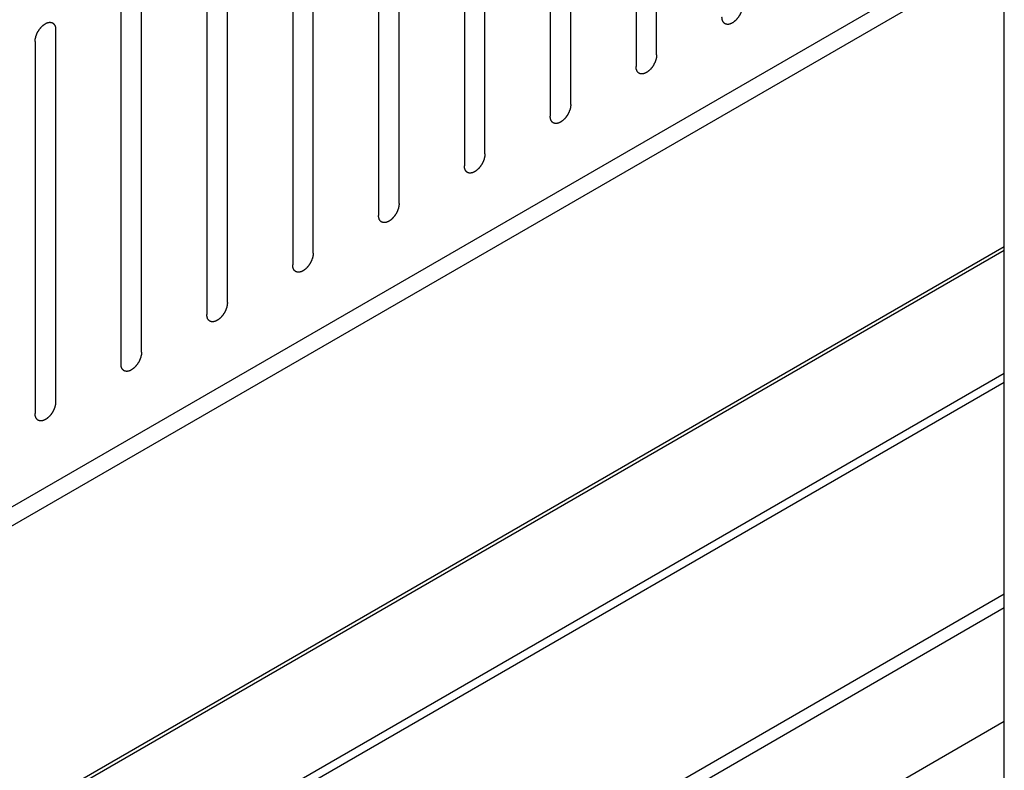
# Model space of a CAD drawing. Header units: inches. Extents: x 5 to 265, y 5 to 171.
# Tile 29 of 212: x 192.47 to 195, y 75.47 to 77.4. Entities that reach past the tile are written whole.
import ezdxf

# ---------------------------------------------------------------- set-up
doc = ezdxf.new("R2010")
doc.units = ezdxf.units.IN
doc.header["$LTSCALE"] = 14.96
doc.header["$MEASUREMENT"] = 0
doc.layers.get('0').update_dxf_attribs({"linetype": 'CONTINUOUS'})
doc.layers.add('03_ALL_AXES', color=7, linetype='CONTINUOUS')

msp = doc.modelspace()

# ---------------------------------------------------------------- linework, layer by layer
at = {"color": 7, "linetype": 'Continuous'}
for p, q in [((195.0046, 60.5139), (195.0046, 123.458)), ((194.1084, 77.3121), (194.1084, 78.2715)), ((194.0554, 78.2409), (194.0554, 77.2815)), ((193.8871, 77.1843), (193.8871, 78.1437)), ((193.8341, 78.1131), (193.8341, 77.1537)), ((193.6658, 77.0565), (193.6658, 78.0159)), ((193.6128, 77.9853), (193.6128, 77.0259)), ((193.4445, 76.9287), (193.4445, 77.8881)), ((193.3914, 77.8575), (193.3914, 76.8981)), ((193.2231, 76.801), (193.2231, 77.7603)), ((193.1701, 77.7297), (193.1701, 76.7703)), ((190.5337, 75.0429), (195.0046, 77.6241)), ((193.0018, 76.6732), (193.0018, 77.6326)), ((192.9488, 77.6019), (192.9488, 76.6426)), ((190.5337, 74.9939), (195.0046, 77.5751)), ((192.7805, 76.5454), (192.7805, 77.5048)), ((192.7275, 77.4742), (192.7275, 76.5148)), ((192.5592, 76.4176), (192.5592, 77.377)), ((192.5061, 77.3464), (192.5061, 76.387)), ((190.5337, 74.2366), (195.0046, 76.8179)), ((190.5337, 74.2268), (195.0046, 76.8081)), ((190.5337, 73.9103), (195.0046, 76.4915)), ((190.5337, 73.8872), (195.0046, 76.4685)), ((190.5337, 73.3411), (195.0046, 75.9224)), ((190.5337, 73.3057), (195.0046, 75.887))]:
    msp.add_line(p, q, dxfattribs=at)
for points in [[(194.3298, 77.4399), (194.3297, 77.4393), (194.3296, 77.4383), (194.3295, 77.4367), (194.3294, 77.4354), (194.3293, 77.4345), (194.3293, 77.434), (194.3293, 77.4336), (194.3292, 77.4332), (194.329, 77.4327), (194.3288, 77.4317), (194.3285, 77.4303), (194.3282, 77.429), (194.328, 77.428), (194.3278, 77.4274), (194.3278, 77.427), (194.3276, 77.4266), (194.3274, 77.4261), (194.327, 77.4251), (194.3265, 77.4237), (194.326, 77.4223), (194.3257, 77.4213), (194.3255, 77.4208), (194.3253, 77.4204), (194.3251, 77.4199), (194.3248, 77.4194), (194.3243, 77.4184), (194.3237, 77.417), (194.323, 77.4157), (194.3225, 77.4147), (194.3222, 77.4141), (194.322, 77.4137), (194.3217, 77.4133), (194.3214, 77.4128), (194.3208, 77.4119), (194.32, 77.4107), (194.3192, 77.4094), (194.3186, 77.4085), (194.3182, 77.408), (194.318, 77.4076), (194.3177, 77.4073), (194.3173, 77.4068), (194.3167, 77.406), (194.3157, 77.4049), (194.3148, 77.4038), (194.3141, 77.403), (194.3137, 77.4025), (194.3134, 77.4022), (194.3131, 77.4019), (194.3127, 77.4015), (194.312, 77.4008), (194.311, 77.3999), (194.3099, 77.3989), (194.3092, 77.3982), (194.3088, 77.3979), (194.3085, 77.3975), (194.3082, 77.3973), (194.3077, 77.397), (194.3069, 77.3965), (194.3059, 77.3957), (194.3048, 77.395), (194.304, 77.3945), (194.3036, 77.3942), (194.3032, 77.3939), (194.3029, 77.3938), (194.3025, 77.3936), (194.3017, 77.3932), (194.3007, 77.3927), (194.2996, 77.3922), (194.2988, 77.3919), (194.2984, 77.3917), (194.2981, 77.3915), (194.2978, 77.3915), (194.2974, 77.3914), (194.2966, 77.3912), (194.2956, 77.391), (194.2946, 77.3907), (194.2939, 77.3906), (194.2934, 77.3905), (194.2931, 77.3904), (194.2928, 77.3904), (194.2925, 77.3904), (194.2918, 77.3905), (194.2908, 77.3905), (194.2899, 77.3905), (194.2892, 77.3905), (194.2889, 77.3906), (194.2886, 77.3906), (194.2883, 77.3907), (194.288, 77.3908), (194.2874, 77.391), (194.2865, 77.3913), (194.2857, 77.3916), (194.2851, 77.3919), (194.2847, 77.392), (194.2845, 77.3921), (194.2843, 77.3922), (194.284, 77.3925), (194.2835, 77.3929), (194.2828, 77.3934), (194.2822, 77.394), (194.2817, 77.3944), (194.2814, 77.3946), (194.2812, 77.3948), (194.2811, 77.395), (194.2808, 77.3954), (194.2805, 77.3959), (194.28, 77.3967), (194.2795, 77.3975), (194.2791, 77.3981), (194.2789, 77.3984), (194.2787, 77.3986), (194.2787, 77.399), (194.2785, 77.3994), (194.2783, 77.4001), (194.278, 77.4011), (194.2777, 77.4021), (194.2775, 77.4028), (194.2773, 77.4032), (194.2772, 77.4035), (194.2772, 77.4039), (194.2772, 77.4043), (194.2771, 77.4052), (194.277, 77.4064), (194.2769, 77.4078), (194.2768, 77.4088), (194.2767, 77.4092)], [(192.5061, 77.3464), (192.5062, 77.3469), (192.5063, 77.3479), (192.5064, 77.3495), (192.5065, 77.3508), (192.5066, 77.3517), (192.5066, 77.3522), (192.5066, 77.3526), (192.5067, 77.353), (192.5069, 77.3536), (192.5071, 77.3545), (192.5074, 77.3559), (192.5077, 77.3573), (192.5079, 77.3583), (192.508, 77.3588), (192.5081, 77.3592), (192.5083, 77.3596), (192.5085, 77.3602), (192.5088, 77.3612), (192.5093, 77.3626), (192.5099, 77.3639), (192.5102, 77.3649), (192.5104, 77.3655), (192.5105, 77.3659), (192.5108, 77.3663), (192.511, 77.3669), (192.5115, 77.3678), (192.5122, 77.3692), (192.5129, 77.3706), (192.5134, 77.3716), (192.5137, 77.3721), (192.5139, 77.3725), (192.5142, 77.3729), (192.5145, 77.3734), (192.5151, 77.3743), (192.5159, 77.3756), (192.5167, 77.3768), (192.5173, 77.3777), (192.5177, 77.3782), (192.5179, 77.3786), (192.5182, 77.379), (192.5186, 77.3794), (192.5192, 77.3802), (192.5202, 77.3814), (192.5211, 77.3825), (192.5218, 77.3833), (192.5222, 77.3837), (192.5225, 77.3841), (192.5228, 77.3844), (192.5232, 77.3848), (192.5239, 77.3854), (192.5249, 77.3864), (192.526, 77.3873), (192.5267, 77.388), (192.5271, 77.3884), (192.5274, 77.3887), (192.5277, 77.3889), (192.5282, 77.3892), (192.5289, 77.3897), (192.53, 77.3905), (192.5311, 77.3913), (192.5319, 77.3918), (192.5323, 77.3921), (192.5327, 77.3923), (192.533, 77.3925), (192.5334, 77.3927), (192.5342, 77.393), (192.5352, 77.3935), (192.5363, 77.394), (192.537, 77.3944), (192.5375, 77.3946), (192.5378, 77.3947), (192.5381, 77.3948), (192.5385, 77.3949), (192.5392, 77.395), (192.5403, 77.3953), (192.5413, 77.3955), (192.542, 77.3957), (192.5424, 77.3958), (192.5428, 77.3959), (192.543, 77.3958), (192.5434, 77.3958), (192.5441, 77.3958), (192.545, 77.3958), (192.546, 77.3957), (192.5467, 77.3957), (192.547, 77.3957), (192.5473, 77.3957), (192.5476, 77.3956), (192.5479, 77.3955), (192.5485, 77.3952), (192.5494, 77.3949), (192.5502, 77.3946), (192.5508, 77.3944), (192.5511, 77.3943), (192.5514, 77.3942), (192.5516, 77.394), (192.5519, 77.3938), (192.5524, 77.3934), (192.553, 77.3928), (192.5537, 77.3922), (192.5542, 77.3919), (192.5545, 77.3916), (192.5547, 77.3915), (192.5548, 77.3912), (192.555, 77.3909), (192.5554, 77.3903), (192.5559, 77.3895), (192.5564, 77.3887), (192.5568, 77.3882), (192.557, 77.3878), (192.5571, 77.3876), (192.5572, 77.3873), (192.5574, 77.3869), (192.5576, 77.3862), (192.5579, 77.3852), (192.5582, 77.3842), (192.5584, 77.3835), (192.5585, 77.3831), (192.5587, 77.3828), (192.5587, 77.3824), (192.5587, 77.3819), (192.5588, 77.3811), (192.5589, 77.3799), (192.559, 77.3784), (192.5591, 77.3775), (192.5592, 77.377)], [(194.1084, 77.3121), (194.1084, 77.3116), (194.1083, 77.3105), (194.1082, 77.309), (194.1081, 77.3077), (194.108, 77.3068), (194.108, 77.3062), (194.1079, 77.3058), (194.1078, 77.3054), (194.1077, 77.3049), (194.1075, 77.3039), (194.1072, 77.3025), (194.1069, 77.3012), (194.1067, 77.3002), (194.1065, 77.2997), (194.1064, 77.2993), (194.1063, 77.2988), (194.1061, 77.2983), (194.1057, 77.2973), (194.1052, 77.2959), (194.1047, 77.2945), (194.1044, 77.2936), (194.1041, 77.293), (194.104, 77.2926), (194.1038, 77.2922), (194.1035, 77.2916), (194.103, 77.2906), (194.1023, 77.2893), (194.1016, 77.2879), (194.1012, 77.2869), (194.1009, 77.2864), (194.1007, 77.2859), (194.1004, 77.2856), (194.1001, 77.2851), (194.0995, 77.2842), (194.0987, 77.2829), (194.0978, 77.2816), (194.0972, 77.2807), (194.0969, 77.2802), (194.0967, 77.2798), (194.0964, 77.2795), (194.096, 77.279), (194.0953, 77.2783), (194.0944, 77.2771), (194.0934, 77.276), (194.0928, 77.2752), (194.0924, 77.2747), (194.0921, 77.2744), (194.0918, 77.2741), (194.0914, 77.2737), (194.0907, 77.273), (194.0896, 77.2721), (194.0886, 77.2711), (194.0879, 77.2704), (194.0875, 77.2701), (194.0872, 77.2698), (194.0868, 77.2696), (194.0864, 77.2692), (194.0856, 77.2687), (194.0845, 77.268), (194.0834, 77.2672), (194.0827, 77.2667), (194.0822, 77.2664), (194.0819, 77.2661), (194.0816, 77.266), (194.0812, 77.2658), (194.0804, 77.2655), (194.0793, 77.265), (194.0783, 77.2645), (194.0775, 77.2641), (194.0771, 77.2639), (194.0768, 77.2637), (194.0765, 77.2637), (194.076, 77.2636), (194.0753, 77.2634), (194.0743, 77.2632), (194.0733, 77.263), (194.0725, 77.2628), (194.0721, 77.2627), (194.0718, 77.2626), (194.0715, 77.2626), (194.0711, 77.2626), (194.0705, 77.2627), (194.0695, 77.2627), (194.0686, 77.2627), (194.0679, 77.2628), (194.0675, 77.2628), (194.0672, 77.2628), (194.067, 77.2629), (194.0666, 77.263), (194.0661, 77.2632), (194.0652, 77.2635), (194.0644, 77.2639), (194.0638, 77.2641), (194.0634, 77.2642), (194.0632, 77.2643), (194.063, 77.2645), (194.0627, 77.2647), (194.0622, 77.2651), (194.0615, 77.2657), (194.0608, 77.2662), (194.0604, 77.2666), (194.0601, 77.2668), (194.0599, 77.267), (194.0597, 77.2673), (194.0595, 77.2676), (194.0592, 77.2681), (194.0587, 77.2689), (194.0581, 77.2697), (194.0578, 77.2703), (194.0576, 77.2706), (194.0574, 77.2709), (194.0573, 77.2712), (194.0572, 77.2716), (194.057, 77.2723), (194.0567, 77.2733), (194.0564, 77.2743), (194.0561, 77.275), (194.056, 77.2754), (194.0559, 77.2757), (194.0559, 77.2761), (194.0558, 77.2765), (194.0558, 77.2774), (194.0557, 77.2786), (194.0555, 77.28), (194.0554, 77.281), (194.0554, 77.2815)], [(193.8871, 77.1843), (193.8871, 77.1838), (193.887, 77.1827), (193.8869, 77.1812), (193.8867, 77.1799), (193.8867, 77.179), (193.8866, 77.1784), (193.8866, 77.1781), (193.8865, 77.1776), (193.8864, 77.1771), (193.8862, 77.1761), (193.8859, 77.1748), (193.8855, 77.1734), (193.8853, 77.1724), (193.8852, 77.1719), (193.8851, 77.1715), (193.885, 77.1711), (193.8848, 77.1705), (193.8844, 77.1695), (193.8839, 77.1681), (193.8834, 77.1667), (193.883, 77.1658), (193.8828, 77.1652), (193.8827, 77.1648), (193.8825, 77.1644), (193.8822, 77.1638), (193.8817, 77.1629), (193.881, 77.1615), (193.8803, 77.1601), (193.8798, 77.1591), (193.8795, 77.1586), (193.8794, 77.1582), (193.8791, 77.1578), (193.8788, 77.1573), (193.8782, 77.1564), (193.8773, 77.1551), (193.8765, 77.1538), (193.8759, 77.1529), (193.8756, 77.1524), (193.8754, 77.1521), (193.8751, 77.1517), (193.8747, 77.1513), (193.874, 77.1505), (193.8731, 77.1493), (193.8721, 77.1482), (193.8714, 77.1474), (193.8711, 77.1469), (193.8708, 77.1466), (193.8705, 77.1463), (193.8701, 77.1459), (193.8693, 77.1453), (193.8683, 77.1443), (193.8673, 77.1433), (193.8666, 77.1427), (193.8661, 77.1423), (193.8658, 77.142), (193.8655, 77.1418), (193.8651, 77.1415), (193.8643, 77.1409), (193.8632, 77.1402), (193.8621, 77.1394), (193.8614, 77.1389), (193.8609, 77.1386), (193.8606, 77.1383), (193.8603, 77.1382), (193.8598, 77.138), (193.8591, 77.1377), (193.858, 77.1372), (193.8569, 77.1367), (193.8562, 77.1363), (193.8558, 77.1361), (193.8554, 77.136), (193.8551, 77.1359), (193.8547, 77.1358), (193.854, 77.1357), (193.853, 77.1354), (193.8519, 77.1352), (193.8512, 77.135), (193.8508, 77.1349), (193.8505, 77.1348), (193.8502, 77.1349), (193.8498, 77.1349), (193.8492, 77.1349), (193.8482, 77.1349), (193.8473, 77.135), (193.8466, 77.135), (193.8462, 77.135), (193.8459, 77.135), (193.8457, 77.1351), (193.8453, 77.1352), (193.8447, 77.1355), (193.8439, 77.1358), (193.843, 77.1361), (193.8424, 77.1363), (193.8421, 77.1364), (193.8418, 77.1365), (193.8416, 77.1367), (193.8414, 77.1369), (193.8409, 77.1373), (193.8402, 77.1379), (193.8395, 77.1384), (193.839, 77.1388), (193.8388, 77.1391), (193.8385, 77.1392), (193.8384, 77.1395), (193.8382, 77.1398), (193.8378, 77.1404), (193.8373, 77.1412), (193.8368, 77.142), (193.8365, 77.1425), (193.8363, 77.1429), (193.8361, 77.1431), (193.836, 77.1434), (193.8359, 77.1438), (193.8357, 77.1445), (193.8354, 77.1455), (193.835, 77.1465), (193.8348, 77.1472), (193.8347, 77.1476), (193.8346, 77.1479), (193.8346, 77.1483), (193.8345, 77.1488), (193.8344, 77.1496), (193.8343, 77.1508), (193.8342, 77.1522), (193.8341, 77.1532), (193.8341, 77.1537)], [(193.6658, 77.0565), (193.6657, 77.056), (193.6657, 77.055), (193.6655, 77.0534), (193.6654, 77.0521), (193.6654, 77.0512), (193.6653, 77.0507), (193.6653, 77.0503), (193.6652, 77.0499), (193.6651, 77.0493), (193.6648, 77.0484), (193.6645, 77.047), (193.6642, 77.0456), (193.664, 77.0447), (193.6639, 77.0441), (193.6638, 77.0437), (193.6636, 77.0433), (193.6634, 77.0427), (193.6631, 77.0417), (193.6626, 77.0404), (193.6621, 77.039), (193.6617, 77.038), (193.6615, 77.0374), (193.6614, 77.037), (193.6611, 77.0366), (193.6609, 77.036), (193.6604, 77.0351), (193.6597, 77.0337), (193.659, 77.0323), (193.6585, 77.0313), (193.6582, 77.0308), (193.658, 77.0304), (193.6578, 77.03), (193.6574, 77.0295), (193.6568, 77.0286), (193.656, 77.0273), (193.6552, 77.0261), (193.6546, 77.0252), (193.6543, 77.0247), (193.654, 77.0243), (193.6537, 77.0239), (193.6534, 77.0235), (193.6527, 77.0227), (193.6517, 77.0216), (193.6508, 77.0204), (193.6501, 77.0196), (193.6497, 77.0192), (193.6495, 77.0188), (193.6491, 77.0185), (193.6487, 77.0182), (193.648, 77.0175), (193.647, 77.0165), (193.646, 77.0156), (193.6452, 77.0149), (193.6448, 77.0145), (193.6445, 77.0142), (193.6442, 77.014), (193.6437, 77.0137), (193.643, 77.0132), (193.6419, 77.0124), (193.6408, 77.0117), (193.64, 77.0111), (193.6396, 77.0108), (193.6393, 77.0106), (193.6389, 77.0104), (193.6385, 77.0102), (193.6378, 77.0099), (193.6367, 77.0094), (193.6356, 77.0089), (193.6349, 77.0085), (193.6344, 77.0084), (193.6341, 77.0082), (193.6338, 77.0081), (193.6334, 77.008), (193.6327, 77.0079), (193.6316, 77.0076), (193.6306, 77.0074), (193.6299, 77.0072), (193.6295, 77.0071), (193.6292, 77.007), (193.6289, 77.0071), (193.6285, 77.0071), (193.6278, 77.0071), (193.6269, 77.0071), (193.6259, 77.0072), (193.6253, 77.0072), (193.6249, 77.0072), (193.6246, 77.0072), (193.6243, 77.0073), (193.624, 77.0074), (193.6234, 77.0077), (193.6226, 77.008), (193.6217, 77.0083), (193.6211, 77.0085), (193.6208, 77.0086), (193.6205, 77.0087), (193.6203, 77.0089), (193.62, 77.0091), (193.6196, 77.0095), (193.6189, 77.0101), (193.6182, 77.0107), (193.6177, 77.0111), (193.6174, 77.0113), (193.6172, 77.0114), (193.6171, 77.0117), (193.6169, 77.012), (193.6165, 77.0126), (193.616, 77.0134), (193.6155, 77.0142), (193.6151, 77.0147), (193.6149, 77.0151), (193.6148, 77.0153), (193.6147, 77.0156), (193.6146, 77.016), (193.6143, 77.0167), (193.614, 77.0177), (193.6137, 77.0187), (193.6135, 77.0194), (193.6134, 77.0199), (193.6133, 77.0201), (193.6132, 77.0205), (193.6132, 77.021), (193.6131, 77.0218), (193.613, 77.023), (193.6129, 77.0245), (193.6128, 77.0254), (193.6128, 77.0259)], [(193.4445, 76.9287), (193.4444, 76.9282), (193.4443, 76.9272), (193.4442, 76.9256), (193.4441, 76.9243), (193.444, 76.9234), (193.444, 76.9229), (193.444, 76.9225), (193.4439, 76.9221), (193.4437, 76.9215), (193.4435, 76.9206), (193.4432, 76.9192), (193.4429, 76.9178), (193.4427, 76.9169), (193.4425, 76.9163), (193.4425, 76.9159), (193.4423, 76.9155), (193.4421, 76.9149), (193.4417, 76.914), (193.4412, 76.9126), (193.4407, 76.9112), (193.4404, 76.9102), (193.4402, 76.9097), (193.44, 76.9092), (193.4398, 76.9088), (193.4395, 76.9083), (193.4391, 76.9073), (193.4384, 76.9059), (193.4377, 76.9045), (193.4372, 76.9036), (193.4369, 76.903), (193.4367, 76.9026), (193.4364, 76.9022), (193.4361, 76.9017), (193.4355, 76.9008), (193.4347, 76.8996), (193.4339, 76.8983), (193.4333, 76.8974), (193.4329, 76.8969), (193.4327, 76.8965), (193.4324, 76.8962), (193.432, 76.8957), (193.4314, 76.8949), (193.4304, 76.8938), (193.4295, 76.8926), (193.4288, 76.8918), (193.4284, 76.8914), (193.4281, 76.891), (193.4278, 76.8908), (193.4274, 76.8904), (193.4267, 76.8897), (193.4257, 76.8887), (193.4246, 76.8878), (193.4239, 76.8871), (193.4235, 76.8867), (193.4232, 76.8864), (193.4229, 76.8862), (193.4224, 76.8859), (193.4217, 76.8854), (193.4206, 76.8846), (193.4195, 76.8839), (193.4187, 76.8833), (193.4183, 76.883), (193.4179, 76.8828), (193.4176, 76.8827), (193.4172, 76.8825), (193.4164, 76.8821), (193.4154, 76.8816), (193.4143, 76.8811), (193.4135, 76.8808), (193.4131, 76.8806), (193.4128, 76.8804), (193.4125, 76.8804), (193.4121, 76.8803), (193.4113, 76.8801), (193.4103, 76.8799), (193.4093, 76.8796), (193.4086, 76.8794), (193.4082, 76.8794), (193.4078, 76.8793), (193.4076, 76.8793), (193.4072, 76.8793), (193.4065, 76.8793), (193.4056, 76.8794), (193.4046, 76.8794), (193.4039, 76.8794), (193.4036, 76.8794), (193.4033, 76.8794), (193.403, 76.8796), (193.4027, 76.8797), (193.4021, 76.8799), (193.4012, 76.8802), (193.4004, 76.8805), (193.3998, 76.8807), (193.3995, 76.8809), (193.3992, 76.8809), (193.399, 76.8811), (193.3987, 76.8813), (193.3982, 76.8817), (193.3976, 76.8823), (193.3969, 76.8829), (193.3964, 76.8833), (193.3961, 76.8835), (193.3959, 76.8837), (193.3958, 76.8839), (193.3956, 76.8842), (193.3952, 76.8848), (193.3947, 76.8856), (193.3942, 76.8864), (193.3938, 76.887), (193.3936, 76.8873), (193.3934, 76.8875), (193.3934, 76.8878), (193.3932, 76.8882), (193.393, 76.8889), (193.3927, 76.8899), (193.3924, 76.891), (193.3922, 76.8917), (193.392, 76.8921), (193.3919, 76.8924), (193.3919, 76.8927), (193.3919, 76.8932), (193.3918, 76.894), (193.3917, 76.8952), (193.3916, 76.8967), (193.3915, 76.8976), (193.3914, 76.8981)], [(193.2231, 76.801), (193.2231, 76.8004), (193.223, 76.7994), (193.2229, 76.7978), (193.2228, 76.7965), (193.2227, 76.7956), (193.2227, 76.7951), (193.2226, 76.7947), (193.2225, 76.7943), (193.2224, 76.7938), (193.2222, 76.7928), (193.2219, 76.7914), (193.2216, 76.7901), (193.2214, 76.7891), (193.2212, 76.7885), (193.2212, 76.7881), (193.221, 76.7877), (193.2208, 76.7872), (193.2204, 76.7862), (193.2199, 76.7848), (193.2194, 76.7834), (193.2191, 76.7824), (193.2189, 76.7819), (193.2187, 76.7815), (193.2185, 76.781), (193.2182, 76.7805), (193.2177, 76.7795), (193.217, 76.7781), (193.2163, 76.7768), (193.2159, 76.7758), (193.2156, 76.7752), (193.2154, 76.7748), (193.2151, 76.7744), (193.2148, 76.7739), (193.2142, 76.773), (193.2134, 76.7718), (193.2125, 76.7705), (193.212, 76.7696), (193.2116, 76.7691), (193.2114, 76.7687), (193.2111, 76.7684), (193.2107, 76.7679), (193.21, 76.7671), (193.2091, 76.766), (193.2081, 76.7649), (193.2075, 76.7641), (193.2071, 76.7636), (193.2068, 76.7632), (193.2065, 76.763), (193.2061, 76.7626), (193.2054, 76.7619), (193.2043, 76.761), (193.2033, 76.76), (193.2026, 76.7593), (193.2022, 76.759), (193.2019, 76.7586), (193.2015, 76.7584), (193.2011, 76.7581), (193.2003, 76.7576), (193.1992, 76.7568), (193.1981, 76.7561), (193.1974, 76.7556), (193.1969, 76.7553), (193.1966, 76.755), (193.1963, 76.7549), (193.1959, 76.7547), (193.1951, 76.7543), (193.194, 76.7538), (193.193, 76.7533), (193.1922, 76.753), (193.1918, 76.7528), (193.1915, 76.7526), (193.1912, 76.7526), (193.1907, 76.7525), (193.19, 76.7523), (193.189, 76.7521), (193.188, 76.7518), (193.1872, 76.7517), (193.1868, 76.7516), (193.1865, 76.7515), (193.1862, 76.7515), (193.1858, 76.7515), (193.1852, 76.7516), (193.1842, 76.7516), (193.1833, 76.7516), (193.1826, 76.7516), (193.1822, 76.7517), (193.1819, 76.7516), (193.1817, 76.7518), (193.1814, 76.7519), (193.1808, 76.7521), (193.1799, 76.7524), (193.1791, 76.7527), (193.1785, 76.7529), (193.1781, 76.7531), (193.1779, 76.7531), (193.1777, 76.7533), (193.1774, 76.7536), (193.1769, 76.754), (193.1762, 76.7545), (193.1755, 76.7551), (193.1751, 76.7555), (193.1748, 76.7557), (193.1746, 76.7559), (193.1744, 76.7561), (193.1742, 76.7565), (193.1739, 76.757), (193.1734, 76.7578), (193.1729, 76.7586), (193.1725, 76.7592), (193.1723, 76.7595), (193.1721, 76.7597), (193.172, 76.7601), (193.1719, 76.7605), (193.1717, 76.7612), (193.1714, 76.7622), (193.1711, 76.7632), (193.1708, 76.7639), (193.1707, 76.7643), (193.1706, 76.7646), (193.1706, 76.765), (193.1705, 76.7654), (193.1705, 76.7663), (193.1704, 76.7675), (193.1702, 76.7689), (193.1701, 76.7699), (193.1701, 76.7703)], [(193.0018, 76.6732), (193.0018, 76.6727), (193.0017, 76.6716), (193.0016, 76.6701), (193.0015, 76.6688), (193.0014, 76.6678), (193.0013, 76.6673), (193.0013, 76.6669), (193.0012, 76.6665), (193.0011, 76.666), (193.0009, 76.665), (193.0006, 76.6636), (193.0002, 76.6623), (193, 76.6613), (192.9999, 76.6608), (192.9998, 76.6604), (192.9997, 76.6599), (192.9995, 76.6594), (192.9991, 76.6584), (192.9986, 76.657), (192.9981, 76.6556), (192.9977, 76.6546), (192.9975, 76.6541), (192.9974, 76.6537), (192.9972, 76.6533), (192.9969, 76.6527), (192.9964, 76.6517), (192.9957, 76.6504), (192.995, 76.649), (192.9945, 76.648), (192.9943, 76.6475), (192.9941, 76.647), (192.9938, 76.6467), (192.9935, 76.6462), (192.9929, 76.6453), (192.992, 76.644), (192.9912, 76.6427), (192.9906, 76.6418), (192.9903, 76.6413), (192.9901, 76.6409), (192.9898, 76.6406), (192.9894, 76.6401), (192.9887, 76.6393), (192.9878, 76.6382), (192.9868, 76.6371), (192.9862, 76.6363), (192.9858, 76.6358), (192.9855, 76.6355), (192.9852, 76.6352), (192.9848, 76.6348), (192.984, 76.6341), (192.983, 76.6332), (192.982, 76.6322), (192.9813, 76.6315), (192.9808, 76.6312), (192.9805, 76.6309), (192.9802, 76.6307), (192.9798, 76.6303), (192.979, 76.6298), (192.9779, 76.6291), (192.9768, 76.6283), (192.9761, 76.6278), (192.9756, 76.6275), (192.9753, 76.6272), (192.975, 76.6271), (192.9745, 76.6269), (192.9738, 76.6266), (192.9727, 76.6261), (192.9716, 76.6256), (192.9709, 76.6252), (192.9705, 76.625), (192.9701, 76.6248), (192.9698, 76.6248), (192.9694, 76.6247), (192.9687, 76.6245), (192.9677, 76.6243), (192.9666, 76.6241), (192.9659, 76.6239), (192.9655, 76.6238), (192.9652, 76.6237), (192.9649, 76.6237), (192.9645, 76.6237), (192.9639, 76.6238), (192.9629, 76.6238), (192.962, 76.6238), (192.9613, 76.6239), (192.9609, 76.6239), (192.9606, 76.6239), (192.9604, 76.624), (192.96, 76.6241), (192.9594, 76.6243), (192.9586, 76.6246), (192.9577, 76.625), (192.9571, 76.6252), (192.9568, 76.6253), (192.9565, 76.6254), (192.9563, 76.6256), (192.9561, 76.6258), (192.9556, 76.6262), (192.9549, 76.6268), (192.9542, 76.6273), (192.9537, 76.6277), (192.9535, 76.6279), (192.9532, 76.6281), (192.9531, 76.6284), (192.9529, 76.6287), (192.9526, 76.6292), (192.952, 76.63), (192.9515, 76.6308), (192.9512, 76.6314), (192.951, 76.6317), (192.9508, 76.6319), (192.9507, 76.6323), (192.9506, 76.6327), (192.9504, 76.6334), (192.9501, 76.6344), (192.9497, 76.6354), (192.9495, 76.6361), (192.9494, 76.6365), (192.9493, 76.6368), (192.9493, 76.6372), (192.9492, 76.6376), (192.9492, 76.6385), (192.949, 76.6397), (192.9489, 76.6411), (192.9488, 76.6421), (192.9488, 76.6426)], [(192.7805, 76.5454), (192.7804, 76.5449), (192.7804, 76.5438), (192.7802, 76.5423), (192.7801, 76.541), (192.7801, 76.5401), (192.78, 76.5395), (192.78, 76.5392), (192.7799, 76.5387), (192.7798, 76.5382), (192.7795, 76.5372), (192.7792, 76.5359), (192.7789, 76.5345), (192.7787, 76.5335), (192.7786, 76.533), (192.7785, 76.5326), (192.7783, 76.5322), (192.7781, 76.5316), (192.7778, 76.5306), (192.7773, 76.5292), (192.7768, 76.5278), (192.7764, 76.5269), (192.7762, 76.5263), (192.7761, 76.5259), (192.7758, 76.5255), (192.7756, 76.5249), (192.7751, 76.524), (192.7744, 76.5226), (192.7737, 76.5212), (192.7732, 76.5202), (192.7729, 76.5197), (192.7727, 76.5193), (192.7725, 76.5189), (192.7721, 76.5184), (192.7716, 76.5175), (192.7707, 76.5162), (192.7699, 76.5149), (192.7693, 76.514), (192.769, 76.5135), (192.7687, 76.5131), (192.7684, 76.5128), (192.7681, 76.5124), (192.7674, 76.5116), (192.7664, 76.5104), (192.7655, 76.5093), (192.7648, 76.5085), (192.7644, 76.508), (192.7642, 76.5077), (192.7639, 76.5074), (192.7634, 76.507), (192.7627, 76.5064), (192.7617, 76.5054), (192.7607, 76.5044), (192.7599, 76.5038), (192.7595, 76.5034), (192.7592, 76.5031), (192.7589, 76.5029), (192.7585, 76.5026), (192.7577, 76.502), (192.7566, 76.5013), (192.7555, 76.5005), (192.7547, 76.5), (192.7543, 76.4997), (192.754, 76.4994), (192.7537, 76.4993), (192.7532, 76.4991), (192.7525, 76.4988), (192.7514, 76.4983), (192.7503, 76.4978), (192.7496, 76.4974), (192.7491, 76.4972), (192.7488, 76.4971), (192.7485, 76.497), (192.7481, 76.4969), (192.7474, 76.4967), (192.7463, 76.4965), (192.7453, 76.4963), (192.7446, 76.4961), (192.7442, 76.496), (192.7439, 76.4959), (192.7436, 76.496), (192.7432, 76.496), (192.7425, 76.496), (192.7416, 76.496), (192.7406, 76.4961), (192.74, 76.4961), (192.7396, 76.4961), (192.7393, 76.4961), (192.739, 76.4962), (192.7387, 76.4963), (192.7381, 76.4966), (192.7373, 76.4969), (192.7364, 76.4972), (192.7358, 76.4974), (192.7355, 76.4975), (192.7352, 76.4976), (192.735, 76.4978), (192.7347, 76.498), (192.7343, 76.4984), (192.7336, 76.499), (192.7329, 76.4995), (192.7324, 76.4999), (192.7321, 76.5002), (192.7319, 76.5003), (192.7318, 76.5006), (192.7316, 76.5009), (192.7312, 76.5015), (192.7307, 76.5023), (192.7302, 76.5031), (192.7298, 76.5036), (192.7297, 76.504), (192.7295, 76.5042), (192.7294, 76.5045), (192.7293, 76.5049), (192.7291, 76.5056), (192.7287, 76.5066), (192.7284, 76.5076), (192.7282, 76.5083), (192.7281, 76.5087), (192.728, 76.509), (192.728, 76.5094), (192.7279, 76.5099), (192.7278, 76.5107), (192.7277, 76.5119), (192.7276, 76.5133), (192.7275, 76.5143), (192.7275, 76.5148)], [(192.5592, 76.4176), (192.5591, 76.4171), (192.559, 76.4161), (192.5589, 76.4145), (192.5588, 76.4132), (192.5587, 76.4123), (192.5587, 76.4118), (192.5587, 76.4114), (192.5586, 76.411), (192.5584, 76.4104), (192.5582, 76.4095), (192.5579, 76.4081), (192.5576, 76.4067), (192.5574, 76.4058), (192.5573, 76.4052), (192.5572, 76.4048), (192.557, 76.4044), (192.5568, 76.4038), (192.5565, 76.4028), (192.556, 76.4015), (192.5554, 76.4001), (192.5551, 76.3991), (192.5549, 76.3985), (192.5548, 76.3981), (192.5545, 76.3977), (192.5543, 76.3971), (192.5538, 76.3962), (192.5531, 76.3948), (192.5524, 76.3934), (192.5519, 76.3924), (192.5516, 76.3919), (192.5514, 76.3915), (192.5511, 76.3911), (192.5508, 76.3906), (192.5502, 76.3897), (192.5494, 76.3884), (192.5486, 76.3872), (192.548, 76.3863), (192.5476, 76.3858), (192.5474, 76.3854), (192.5471, 76.385), (192.5467, 76.3846), (192.5461, 76.3838), (192.5451, 76.3826), (192.5442, 76.3815), (192.5435, 76.3807), (192.5431, 76.3803), (192.5428, 76.3799), (192.5425, 76.3796), (192.5421, 76.3792), (192.5414, 76.3786), (192.5404, 76.3776), (192.5393, 76.3767), (192.5386, 76.376), (192.5382, 76.3756), (192.5379, 76.3753), (192.5376, 76.3751), (192.5371, 76.3748), (192.5364, 76.3743), (192.5353, 76.3735), (192.5342, 76.3727), (192.5334, 76.3722), (192.533, 76.3719), (192.5326, 76.3717), (192.5323, 76.3715), (192.5319, 76.3713), (192.5311, 76.371), (192.5301, 76.3705), (192.529, 76.37), (192.5283, 76.3696), (192.5278, 76.3695), (192.5275, 76.3693), (192.5272, 76.3692), (192.5268, 76.3691), (192.5261, 76.369), (192.525, 76.3687), (192.524, 76.3685), (192.5233, 76.3683), (192.5229, 76.3682), (192.5225, 76.3681), (192.5223, 76.3682), (192.5219, 76.3682), (192.5212, 76.3682), (192.5203, 76.3682), (192.5193, 76.3683), (192.5186, 76.3683), (192.5183, 76.3683), (192.518, 76.3683), (192.5177, 76.3684), (192.5174, 76.3685), (192.5168, 76.3688), (192.5159, 76.3691), (192.5151, 76.3694), (192.5145, 76.3696), (192.5142, 76.3697), (192.5139, 76.3698), (192.5137, 76.37), (192.5134, 76.3702), (192.5129, 76.3706), (192.5123, 76.3712), (192.5116, 76.3718), (192.5111, 76.3722), (192.5108, 76.3724), (192.5106, 76.3725), (192.5105, 76.3728), (192.5103, 76.3731), (192.5099, 76.3737), (192.5094, 76.3745), (192.5089, 76.3753), (192.5085, 76.3758), (192.5083, 76.3762), (192.5082, 76.3764), (192.5081, 76.3767), (192.5079, 76.3771), (192.5077, 76.3778), (192.5074, 76.3788), (192.5071, 76.3798), (192.5069, 76.3805), (192.5068, 76.3809), (192.5066, 76.3812), (192.5066, 76.3816), (192.5066, 76.3821), (192.5065, 76.3829), (192.5064, 76.3841), (192.5063, 76.3856), (192.5062, 76.3865), (192.5061, 76.387)]]:
    msp.add_open_spline(points, degree=3, knots=[0, 0, 0, 0, 0.015625, 0.03125, 0.046875, 0.054688, 0.058594, 0.0625, 0.066406, 0.070312, 0.078125, 0.09375, 0.109375, 0.117188, 0.121094, 0.125, 0.128906, 0.132812, 0.140625, 0.15625, 0.171875, 0.179688, 0.183594, 0.1875, 0.191406, 0.195312, 0.203125, 0.21875, 0.234375, 0.242188, 0.246094, 0.25, 0.253906, 0.257812, 0.265625, 0.28125, 0.296875, 0.304688, 0.308594, 0.3125, 0.316406, 0.320312, 0.328125, 0.34375, 0.359375, 0.367188, 0.371094, 0.375, 0.378906, 0.382812, 0.390625, 0.40625, 0.421875, 0.429688, 0.433594, 0.4375, 0.441406, 0.445312, 0.453125, 0.46875, 0.484375, 0.492188, 0.496094, 0.5, 0.503906, 0.507812, 0.515625, 0.53125, 0.546875, 0.554688, 0.558594, 0.5625, 0.566406, 0.570312, 0.578125, 0.59375, 0.609375, 0.617188, 0.621094, 0.625, 0.628906, 0.632812, 0.640625, 0.65625, 0.671875, 0.679688, 0.683594, 0.6875, 0.691406, 0.695312, 0.703125, 0.71875, 0.734375, 0.742188, 0.746094, 0.75, 0.753906, 0.757812, 0.765625, 0.78125, 0.796875, 0.804688, 0.808594, 0.8125, 0.816406, 0.820312, 0.828125, 0.84375, 0.859375, 0.867188, 0.871094, 0.875, 0.878906, 0.882812, 0.890625, 0.90625, 0.921875, 0.929688, 0.933594, 0.9375, 0.941406, 0.945312, 0.953125, 0.96875, 0.984375, 1, 1, 1, 1], dxfattribs=at)
at = {"layer": '03_ALL_AXES', "color": 7, "linetype": 'Continuous'}
msp.add_line((190.5085, 72.9982), (195.0046, 75.594), dxfattribs=at)

doc.saveas('drawing.dxf')
